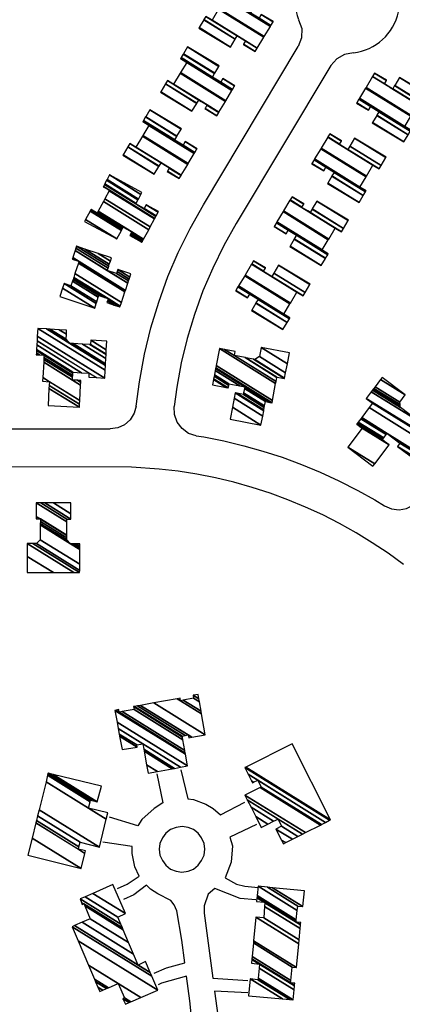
# Model space of a CAD drawing. Extents: x -0.5 to 41.9, y -0.5 to 29.8.
# Tile 43 of 129: x 6.576 to 6.78, y 4.718 to 5.244. Entities that reach past the tile are written whole.
import ezdxf

# ---------------------------------------------------------------- set-up
doc = ezdxf.new("R2010")
doc.units = 0
doc.header["$MEASUREMENT"] = 0
doc.layers.add('11', color=2, linetype='CONTINUOUS')
doc.layers.add('21', color=5, linetype='CONTINUOUS')

msp = doc.modelspace()

# ---------------------------------------------------------------- linework, layer by layer
at = {"layer": '11'}
for points in [[(6.72484, 5.24391), (6.72652, 5.23925), (6.72648, 5.2343), (6.72471, 5.22967)], [(6.63812, 5.03774), (6.63978, 5.05059), (6.6425, 5.06534), (6.64593, 5.07939), (6.65012, 5.09322), (6.65506, 5.1068), (6.66051, 5.11958), (6.66689, 5.13255), (6.67398, 5.14515), (6.72471, 5.22967)], [(6.75415, 5.2262), (6.74943, 5.22539), (6.74525, 5.22302), (6.74212, 5.21939)], [(6.74212, 5.21939), (6.69152, 5.1351), (6.6849, 5.12336), (6.679, 5.11139), (6.67376, 5.09913), (6.66921, 5.08658), (6.66536, 5.07381), (6.66221, 5.06085), (6.65978, 5.04773), (6.65847, 5.0375)], [(6.63812, 5.03774), (6.63704, 5.03385), (6.63489, 5.03044), (6.63186, 5.02777), (6.6282, 5.02607), (6.6242, 5.02549)], [(6.67022, 5.02184), (6.66611, 5.02315), (6.66259, 5.02566), (6.66, 5.02911), (6.65858, 5.03319), (6.65847, 5.0375)], [(6.50184, 5.02546), (6.50402, 5.02549), (6.6242, 5.02549)], [(6.67022, 5.02184), (6.67419, 5.02122), (6.68491, 5.01909), (6.69554, 5.01656), (6.70568, 5.01372), (6.71608, 5.01036), (6.72635, 5.0066), (6.73645, 5.00243), (6.74638, 4.99787), (6.75648, 4.99273), (6.76568, 4.98759), (6.7708, 4.98445)], [(6.78097, 4.9531), (6.77269, 4.95912), (6.76427, 4.96475), (6.75563, 4.97005), (6.74679, 4.97499), (6.73776, 4.97959), (6.72855, 4.98383), (6.71918, 4.98769), (6.70967, 4.99119), (6.70003, 4.99431), (6.69028, 4.99704), (6.68042, 4.99939), (6.67048, 5.00134), (6.66046, 5.00291), (6.6504, 5.00407), (6.63562, 5.0051), (6.50426, 5.00528)], [(6.7708, 4.98445), (6.77453, 4.98285), (6.77857, 4.98239), (6.78256, 4.98311), (6.78619, 4.98494), (6.78914, 4.98772)], [(6.6492, 4.84136), (6.65234, 4.82587), (6.64762, 4.82295), (6.64111, 4.81711), (6.63906, 4.81373), (6.62382, 4.81823)], [(6.662, 4.84361), (6.66575, 4.82807), (6.66873, 4.82766), (6.67525, 4.82519), (6.67929, 4.82295), (6.68311, 4.81958), (6.69613, 4.82632)], [(6.70242, 4.81441), (6.68822, 4.80768), (6.68957, 4.80296), (6.68877, 4.79423), (6.6856, 4.78589), (6.69164, 4.78253), (6.69613, 4.7814), (6.70332, 4.78073)], [(6.6748, 4.80117), (6.67435, 4.80431), (6.673, 4.80723), (6.6712, 4.8097), (6.66873, 4.81172), (6.66581, 4.81284), (6.66267, 4.81329), (6.65953, 4.81284), (6.65638, 4.81172), (6.65391, 4.8097), (6.65212, 4.80723), (6.65077, 4.80431), (6.65032, 4.80117), (6.65077, 4.79802), (6.65212, 4.7951), (6.65391, 4.79263), (6.65638, 4.79061), (6.65953, 4.78949), (6.66245, 4.78904), (6.66581, 4.78949), (6.66873, 4.79061), (6.6712, 4.79263), (6.673, 4.7951), (6.67435, 4.79802), (6.6748, 4.80117)], [(6.62803, 4.78029), (6.63325, 4.78253), (6.63976, 4.78679), (6.63729, 4.79173), (6.63595, 4.79892), (6.63595, 4.80257), (6.62023, 4.80498)], [(6.64762, 4.73514), (6.65436, 4.73784), (6.66404, 4.7406), (6.66245, 4.75266), (6.65975, 4.76838), (6.6584, 4.77152), (6.65661, 4.77377), (6.64965, 4.77736), (6.64583, 4.77983), (6.64355, 4.78197), (6.63684, 4.77691), (6.63123, 4.77444)], [(6.70197, 4.77422), (6.69366, 4.77489), (6.68009, 4.78026), (6.67659, 4.77714), (6.67435, 4.77107), (6.67435, 4.76703), (6.67903, 4.7323), (6.6977, 4.7311)], [(6.65263, 4.68108), (6.6696, 4.68145), (6.66986, 4.68349), (6.66941, 4.69382), (6.66671, 4.72032), (6.66498, 4.73347), (6.65167, 4.72975), (6.64982, 4.72877)], [(6.6977, 4.72459), (6.67995, 4.72551), (6.68311, 4.70213), (6.68378, 4.69382), (6.68311, 4.68057), (6.6995, 4.67249)]]:
    msp.add_lwpolyline(points, dxfattribs=at)
msp.add_arc((6.75091, 5.25401), 0.02799, 276.6489, 560.7759, dxfattribs=at)

# ---------------------------------------------------------------- meshes
at = {"layer": '21'}
mesh = msp.add_polyface(dxfattribs=at)
corners = [(6.67158, 5.23941), (6.67173, 5.23967), (6.68844, 5.22931), (6.67423, 5.24385), (6.69094, 5.23348), (6.69535, 5.23075), (6.67429, 5.24394), (6.691, 5.23358), (6.69541, 5.23084), (6.70173, 5.22693), (6.67532, 5.24565), (6.69203, 5.23529), (6.69644, 5.23256), (6.70275, 5.22864), (6.67741, 5.2444), (6.69205, 5.23532), (6.69646, 5.23259), (6.70277, 5.22867), (6.6786, 5.24368), (6.69329, 5.23458), (6.69647, 5.23261), (6.70278, 5.22869), (6.67863, 5.24373), (6.6965, 5.23265), (6.70281, 5.22874), (6.68212, 5.24954), (6.70629, 5.23455), (6.68212, 5.24954), (6.70651, 5.23491), (6.68233, 5.2499), (6.70978, 5.24036), (6.68234, 5.25737), (6.6856, 5.25535), (6.70981, 5.2404), (6.68237, 5.25742), (6.68563, 5.2554), (6.71006, 5.24083), (6.69933, 5.24748), (6.68262, 5.25784), (6.7101, 5.2409), (6.70379, 5.24481), (6.69938, 5.24755), (6.68266, 5.25791), (6.71124, 5.2428), (6.70493, 5.24672), (6.70052, 5.24945), (6.6838, 5.25981), (6.7113, 5.2429), (6.70057, 5.24955), (6.68386, 5.25991), (6.70279, 5.25324), (6.68608, 5.26361), (6.70294, 5.2535)]
mesh.append_faces([[corners[k] for k in face] for face in [(0, 0, 2, 1), (1, 2, 4, 3), (3, 4, 7, 6), (5, 5, 9, 8), (6, 7, 11, 10), (8, 9, 13, 12), (10, 11, 15, 14), (12, 13, 17, 16), (14, 15, 19, 18), (16, 17, 21, 20), (18, 19, 23, 22), (20, 21, 24, 23), (22, 24, 26, 25), (27, 26, 28, 29), (29, 28, 30, 32), (31, 31, 35, 34), (32, 30, 33, 35), (34, 33, 36, 38), (38, 37, 41, 42), (37, 36, 39, 40), (42, 41, 45, 46), (40, 39, 43, 44), (46, 45, 48, 49), (44, 43, 47, 47), (49, 48, 50, 51), (51, 50, 52, 52)]], dxfattribs={"vtx0": -1, "vtx2": -1})
mesh = msp.add_polyface(dxfattribs=at)
corners = [(6.65104, 5.20517), (6.6512, 5.20542), (6.66791, 5.19506), (6.6537, 5.2096), (6.67041, 5.19924), (6.67482, 5.1965), (6.65376, 5.2097), (6.67047, 5.19933), (6.67488, 5.1966), (6.6812, 5.19268), (6.65479, 5.21141), (6.6715, 5.20105), (6.67591, 5.19831), (6.68222, 5.1944), (6.65683, 5.21018), (6.67152, 5.20108), (6.67593, 5.19834), (6.68224, 5.19443), (6.65807, 5.20944), (6.67279, 5.20031), (6.67594, 5.19836), (6.68225, 5.19445), (6.6581, 5.20948), (6.67597, 5.19841), (6.68228, 5.19449), (6.66159, 5.21529), (6.68576, 5.2003), (6.66159, 5.21529), (6.68598, 5.20067), (6.66181, 5.21566), (6.68925, 5.20611), (6.66181, 5.22312), (6.66507, 5.2211), (6.68928, 5.20616), (6.66184, 5.22317), (6.6651, 5.22115), (6.68953, 5.20658), (6.6788, 5.21323), (6.66209, 5.2236), (6.68957, 5.20665), (6.68326, 5.21057), (6.67885, 5.2133), (6.66213, 5.22367), (6.69071, 5.20856), (6.6844, 5.21247), (6.67999, 5.21521), (6.66327, 5.22557), (6.69077, 5.20865), (6.68004, 5.2153), (6.66333, 5.22566), (6.68226, 5.219), (6.66555, 5.22936), (6.68241, 5.21925)]
mesh.append_faces([[corners[k] for k in face] for face in [(0, 0, 2, 1), (1, 2, 4, 3), (3, 4, 7, 6), (5, 5, 9, 8), (6, 7, 11, 10), (8, 9, 13, 12), (10, 11, 15, 14), (12, 13, 17, 16), (14, 15, 19, 18), (16, 17, 21, 20), (18, 19, 23, 22), (20, 21, 24, 23), (22, 24, 26, 25), (27, 26, 28, 29), (29, 28, 30, 32), (31, 31, 35, 34), (32, 30, 33, 35), (34, 33, 36, 38), (38, 37, 41, 42), (37, 36, 39, 40), (42, 41, 45, 46), (40, 39, 43, 44), (46, 45, 48, 49), (44, 43, 47, 47), (49, 48, 50, 51), (51, 50, 52, 52)]], dxfattribs={"vtx0": -1, "vtx2": -1})
mesh = msp.add_polyface(dxfattribs=at)
corners = [(6.76426, 5.18883), (6.76441, 5.18908), (6.78112, 5.17872), (6.7559, 5.19943), (6.76662, 5.19278), (6.78334, 5.18241), (6.75595, 5.19952), (6.76227, 5.19561), (6.76668, 5.19287), (6.78339, 5.18251), (6.7571, 5.20142), (6.76341, 5.19751), (6.76782, 5.19477), (6.78453, 5.18441), (6.75714, 5.20149), (6.76786, 5.19484), (6.78457, 5.18448), (6.75739, 5.20192), (6.78483, 5.18491), (6.78157, 5.18693), (6.75742, 5.20197), (6.78486, 5.18495), (6.7816, 5.18698), (6.76068, 5.20741), (6.78486, 5.19242), (6.78508, 5.19278), (6.7609, 5.20777), (6.78508, 5.19278), (6.78856, 5.19859), (6.7707, 5.20967), (6.76439, 5.21359), (6.78859, 5.19864), (6.77389, 5.20775), (6.77073, 5.20972), (6.76441, 5.21363), (6.78979, 5.19792), (6.77515, 5.207), (6.77074, 5.20973), (6.76442, 5.21365), (6.79188, 5.19667), (6.77517, 5.20703), (6.77076, 5.20976), (6.76444, 5.21368), (6.79291, 5.19838), (6.7762, 5.20874), (6.77179, 5.21148), (6.76547, 5.21539), (6.79297, 5.19848), (6.77625, 5.20884), (6.77184, 5.21157), (6.79547, 5.20266), (6.77876, 5.21302), (6.79562, 5.20291)]
mesh.append_faces([[corners[k] for k in face] for face in [(0, 0, 2, 1), (1, 2, 5, 4), (3, 3, 7, 6), (4, 5, 9, 8), (6, 7, 11, 10), (8, 9, 13, 12), (10, 11, 15, 14), (12, 13, 16, 15), (14, 16, 18, 17), (17, 19, 22, 20), (19, 18, 21, 21), (20, 22, 24, 23), (23, 24, 27, 26), (26, 25, 28, 30), (30, 29, 33, 34), (29, 28, 31, 32), (34, 33, 37, 38), (32, 31, 35, 36), (38, 37, 41, 42), (36, 35, 39, 40), (42, 41, 45, 46), (40, 39, 43, 44), (46, 45, 49, 49), (44, 43, 47, 48), (48, 47, 50, 51), (51, 50, 52, 52)]], dxfattribs={"vtx0": -1, "vtx2": -1})
mesh = msp.add_polyface(dxfattribs=at)
corners = [(6.63091, 5.17158), (6.63106, 5.17183), (6.64777, 5.16147), (6.63356, 5.17601), (6.65027, 5.16565), (6.65469, 5.16291), (6.63362, 5.1761), (6.65033, 5.16574), (6.65474, 5.16301), (6.66106, 5.15909), (6.63465, 5.17782), (6.65136, 5.16746), (6.65577, 5.16472), (6.66208, 5.1608), (6.63672, 5.17657), (6.65138, 5.16749), (6.65579, 5.16475), (6.6621, 5.16084), (6.63794, 5.17584), (6.65263, 5.16673), (6.6558, 5.16477), (6.66211, 5.16085), (6.63796, 5.17589), (6.65583, 5.16482), (6.66214, 5.1609), (6.64145, 5.1817), (6.66563, 5.16671), (6.64145, 5.1817), (6.66584, 5.16708), (6.64167, 5.18207), (6.66911, 5.17252), (6.64167, 5.18953), (6.64493, 5.18751), (6.66914, 5.17257), (6.6417, 5.18958), (6.64496, 5.18756), (6.66939, 5.17299), (6.65867, 5.17964), (6.64195, 5.19), (6.66943, 5.17306), (6.66312, 5.17698), (6.65871, 5.17971), (6.64199, 5.19007), (6.67057, 5.17496), (6.66426, 5.17888), (6.65985, 5.18161), (6.64314, 5.19198), (6.67063, 5.17506), (6.6599, 5.18171), (6.64319, 5.19207), (6.66212, 5.18541), (6.64541, 5.19577), (6.66227, 5.18566)]
mesh.append_faces([[corners[k] for k in face] for face in [(0, 0, 2, 1), (1, 2, 4, 3), (3, 4, 7, 6), (5, 5, 9, 8), (6, 7, 11, 10), (8, 9, 13, 12), (10, 11, 15, 14), (12, 13, 17, 16), (14, 15, 19, 18), (16, 17, 21, 20), (18, 19, 23, 22), (20, 21, 24, 23), (22, 24, 26, 25), (27, 26, 28, 29), (29, 28, 30, 32), (31, 31, 35, 34), (32, 30, 33, 35), (34, 33, 36, 38), (38, 37, 41, 42), (37, 36, 39, 40), (42, 41, 45, 46), (40, 39, 43, 44), (46, 45, 48, 49), (44, 43, 47, 47), (49, 48, 50, 51), (51, 50, 52, 52)]], dxfattribs={"vtx0": -1, "vtx2": -1})
mesh = msp.add_polyface(dxfattribs=at)
corners = [(6.74029, 5.15647), (6.74044, 5.15672), (6.75715, 5.14636), (6.73193, 5.16707), (6.74266, 5.16042), (6.75937, 5.15006), (6.73199, 5.16717), (6.7383, 5.16325), (6.74272, 5.16052), (6.75943, 5.15015), (6.73313, 5.16907), (6.73945, 5.16515), (6.74386, 5.16242), (6.76057, 5.15206), (6.73317, 5.16914), (6.7439, 5.16249), (6.76061, 5.15213), (6.73343, 5.16956), (6.76087, 5.15255), (6.75761, 5.15457), (6.73346, 5.16961), (6.76089, 5.1526), (6.75763, 5.15462), (6.73672, 5.17505), (6.7609, 5.16006), (6.76112, 5.16043), (6.73694, 5.17542), (6.76112, 5.16043), (6.7646, 5.16624), (6.74674, 5.17732), (6.74042, 5.18123), (6.76463, 5.16629), (6.74994, 5.17539), (6.74676, 5.17736), (6.74045, 5.18128), (6.76583, 5.16556), (6.75119, 5.17464), (6.74678, 5.17738), (6.74046, 5.18129), (6.76792, 5.16431), (6.7512, 5.17468), (6.74679, 5.17741), (6.74048, 5.18133), (6.76894, 5.16603), (6.75223, 5.17639), (6.74782, 5.17912), (6.74151, 5.18304), (6.769, 5.16612), (6.75229, 5.17648), (6.74788, 5.17922), (6.77151, 5.1703), (6.75479, 5.18066), (6.77166, 5.17055)]
mesh.append_faces([[corners[k] for k in face] for face in [(0, 0, 2, 1), (1, 2, 5, 4), (3, 3, 7, 6), (4, 5, 9, 8), (6, 7, 11, 10), (8, 9, 13, 12), (10, 11, 15, 14), (12, 13, 16, 15), (14, 16, 18, 17), (17, 19, 22, 20), (19, 18, 21, 21), (20, 22, 24, 23), (23, 24, 27, 26), (26, 25, 28, 30), (30, 29, 33, 34), (29, 28, 31, 32), (34, 33, 37, 38), (32, 31, 35, 36), (38, 37, 41, 42), (36, 35, 39, 40), (42, 41, 45, 46), (40, 39, 43, 44), (46, 45, 49, 49), (44, 43, 47, 48), (48, 47, 50, 51), (51, 50, 52, 52)]], dxfattribs={"vtx0": -1, "vtx2": -1})
mesh = msp.add_polyface(dxfattribs=at)
corners = [(6.6105, 5.13625), (6.61107, 5.1373), (6.62781, 5.12692), (6.61349, 5.1418), (6.63023, 5.13142), (6.63465, 5.12868), (6.6137, 5.1422), (6.63045, 5.13182), (6.63486, 5.12908), (6.64119, 5.12516), (6.61395, 5.14265), (6.63069, 5.13227), (6.63511, 5.12953), (6.64143, 5.12561), (6.61732, 5.14083), (6.6308, 5.13248), (6.63522, 5.12974), (6.64154, 5.12581), (6.61766, 5.14145), (6.63113, 5.1331), (6.63555, 5.13036), (6.64188, 5.12644), (6.61781, 5.14173), (6.6357, 5.13063), (6.64203, 5.12671), (6.62056, 5.14684), (6.64478, 5.13183), (6.62056, 5.14684), (6.64561, 5.13335), (6.62138, 5.14837), (6.64791, 5.13763), (6.62043, 5.15467), (6.62369, 5.15265), (6.64802, 5.13784), (6.62054, 5.15488), (6.6238, 5.15286), (6.6486, 5.13891), (6.63786, 5.14558), (6.62112, 5.15596), (6.64875, 5.1392), (6.64243, 5.14312), (6.63801, 5.14586), (6.62127, 5.15624), (6.64981, 5.14115), (6.64348, 5.14507), (6.63906, 5.14781), (6.62232, 5.15819), (6.65002, 5.14155), (6.63928, 5.14821), (6.62253, 5.15859), (6.64062, 5.1507), (6.62388, 5.16108), (6.64119, 5.15175)]
mesh.append_faces([[corners[k] for k in face] for face in [(0, 0, 2, 1), (1, 2, 4, 3), (3, 4, 7, 6), (5, 5, 9, 8), (6, 7, 11, 10), (8, 9, 13, 12), (10, 11, 15, 14), (12, 13, 17, 16), (14, 15, 19, 18), (16, 17, 21, 20), (18, 19, 23, 22), (20, 21, 24, 23), (22, 24, 26, 25), (27, 26, 28, 29), (29, 28, 30, 32), (31, 31, 35, 34), (32, 30, 33, 35), (34, 33, 36, 38), (38, 37, 41, 42), (37, 36, 39, 40), (42, 41, 45, 46), (40, 39, 43, 44), (46, 45, 48, 49), (44, 43, 47, 47), (49, 48, 50, 51), (51, 50, 52, 52)]], dxfattribs={"vtx0": -1, "vtx2": -1})
mesh = msp.add_polyface(dxfattribs=at)
corners = [(6.72015, 5.12288), (6.7203, 5.12313), (6.73702, 5.11277), (6.71179, 5.13348), (6.72252, 5.12683), (6.73923, 5.11647), (6.71185, 5.13357), (6.71817, 5.12966), (6.72258, 5.12692), (6.73929, 5.11656), (6.71299, 5.13548), (6.71931, 5.13156), (6.72372, 5.12883), (6.74043, 5.11846), (6.71303, 5.13555), (6.72376, 5.1289), (6.74047, 5.11853), (6.71329, 5.13597), (6.74073, 5.11896), (6.73747, 5.12098), (6.71332, 5.13602), (6.74076, 5.11901), (6.7375, 5.12103), (6.71658, 5.14146), (6.74076, 5.12647), (6.74098, 5.12684), (6.7168, 5.14183), (6.74098, 5.12684), (6.74446, 5.13265), (6.7266, 5.14372), (6.72028, 5.14764), (6.74449, 5.13269), (6.72977, 5.14182), (6.72663, 5.14377), (6.72031, 5.14768), (6.74572, 5.13196), (6.73105, 5.14105), (6.72664, 5.14379), (6.72032, 5.1477), (6.74778, 5.13072), (6.73107, 5.14108), (6.72665, 5.14382), (6.72034, 5.14773), (6.74881, 5.13243), (6.73209, 5.1428), (6.72768, 5.14553), (6.72137, 5.14945), (6.74886, 5.13253), (6.73215, 5.14289), (6.72774, 5.14563), (6.75137, 5.13671), (6.73466, 5.14707), (6.75152, 5.13696)]
mesh.append_faces([[corners[k] for k in face] for face in [(0, 0, 2, 1), (1, 2, 5, 4), (3, 3, 7, 6), (4, 5, 9, 8), (6, 7, 11, 10), (8, 9, 13, 12), (10, 11, 15, 14), (12, 13, 16, 15), (14, 16, 18, 17), (17, 19, 22, 20), (19, 18, 21, 21), (20, 22, 24, 23), (23, 24, 27, 26), (26, 25, 28, 30), (30, 29, 33, 34), (29, 28, 31, 32), (34, 33, 37, 38), (32, 31, 35, 36), (38, 37, 41, 42), (36, 35, 39, 40), (42, 41, 45, 46), (40, 39, 43, 44), (46, 45, 49, 49), (44, 43, 47, 48), (48, 47, 50, 51), (51, 50, 52, 52)]], dxfattribs={"vtx0": -1, "vtx2": -1})
mesh = msp.add_polyface(dxfattribs=at)
corners = [(6.59729, 5.09623), (6.59877, 5.10067), (6.61595, 5.09002), (6.59959, 5.10314), (6.61677, 5.09249), (6.60323, 5.10192), (6.61706, 5.09335), (6.60403, 5.10431), (6.61785, 5.09574), (6.62239, 5.09293), (6.60434, 5.10525), (6.61817, 5.09667), (6.6227, 5.09386), (6.62633, 5.09161), (6.60458, 5.10598), (6.62127, 5.09564), (6.62294, 5.0946), (6.62943, 5.09058), (6.60473, 5.10641), (6.62309, 5.09503), (6.62958, 5.09101), (6.60539, 5.1084), (6.63024, 5.09299), (6.60539, 5.1084), (6.63211, 5.09861), (6.60391, 5.11609), (6.60726, 5.11402), (6.63238, 5.09941), (6.60418, 5.11689), (6.60728, 5.11497), (6.60753, 5.11481), (6.6324, 5.09947), (6.6042, 5.11696), (6.60755, 5.11488), (6.63367, 5.10329), (6.62265, 5.11012), (6.60547, 5.12077), (6.63406, 5.10446), (6.62757, 5.10848), (6.62304, 5.11129), (6.60586, 5.12194), (6.63441, 5.10551), (6.62792, 5.10953), (6.62339, 5.11234), (6.60621, 5.12299), (6.63476, 5.10657), (6.62827, 5.11059), (6.62374, 5.1134), (6.61065, 5.12151), (6.63532, 5.10824), (6.6243, 5.11507), (6.6177, 5.11917), (6.62486, 5.11678)]
mesh.append_faces([[corners[k] for k in face] for face in [(0, 0, 2, 1), (1, 2, 4, 3), (3, 4, 6, 5), (5, 6, 8, 7), (7, 8, 11, 10), (9, 9, 13, 12), (10, 11, 15, 14), (12, 13, 17, 16), (14, 15, 19, 18), (16, 17, 20, 19), (18, 20, 22, 21), (23, 22, 24, 26), (25, 25, 29, 28), (26, 24, 27, 30), (28, 29, 33, 32), (30, 27, 31, 33), (32, 31, 34, 36), (36, 35, 39, 40), (35, 34, 37, 38), (40, 39, 43, 44), (38, 37, 41, 42), (44, 43, 47, 48), (42, 41, 45, 46), (48, 47, 50, 51), (46, 45, 49, 49), (51, 50, 52, 52)]], dxfattribs={"vtx0": -1, "vtx2": -1})
mesh = msp.add_polyface(dxfattribs=at)
corners = [(6.69965, 5.08868), (6.6998, 5.08893), (6.71651, 5.07857), (6.69129, 5.09928), (6.70202, 5.09263), (6.71873, 5.08227), (6.69135, 5.09937), (6.69766, 5.09546), (6.70207, 5.09272), (6.71879, 5.08236), (6.69249, 5.10128), (6.6988, 5.09736), (6.70321, 5.09463), (6.71993, 5.08426), (6.69253, 5.10135), (6.70326, 5.09469), (6.71997, 5.08433), (6.69278, 5.10177), (6.72022, 5.08476), (6.71696, 5.08678), (6.69281, 5.10182), (6.72025, 5.08481), (6.71699, 5.08683), (6.69608, 5.10726), (6.72026, 5.09227), (6.72047, 5.09264), (6.6963, 5.10763), (6.72047, 5.09264), (6.72396, 5.09845), (6.70609, 5.10952), (6.69978, 5.11344), (6.72399, 5.09849), (6.70927, 5.10762), (6.70612, 5.10957), (6.69981, 5.11348), (6.72521, 5.09776), (6.71054, 5.10685), (6.70613, 5.10959), (6.69982, 5.1135), (6.72727, 5.09652), (6.71056, 5.10688), (6.70615, 5.10962), (6.69984, 5.11353), (6.7283, 5.09823), (6.71159, 5.10859), (6.70718, 5.11133), (6.70086, 5.11524), (6.72836, 5.09833), (6.71165, 5.10869), (6.70724, 5.11142), (6.73086, 5.10251), (6.71415, 5.11287), (6.73101, 5.10276)]
mesh.append_faces([[corners[k] for k in face] for face in [(0, 0, 2, 1), (1, 2, 5, 4), (3, 3, 7, 6), (4, 5, 9, 8), (6, 7, 11, 10), (8, 9, 13, 12), (10, 11, 15, 14), (12, 13, 16, 15), (14, 16, 18, 17), (17, 19, 22, 20), (19, 18, 21, 21), (20, 22, 24, 23), (23, 24, 27, 26), (26, 25, 28, 30), (30, 29, 33, 34), (29, 28, 31, 32), (34, 33, 37, 38), (32, 31, 35, 36), (38, 37, 41, 42), (36, 35, 39, 40), (42, 41, 45, 46), (40, 39, 43, 44), (46, 45, 49, 49), (44, 43, 47, 48), (48, 47, 50, 51), (51, 50, 52, 52)]], dxfattribs={"vtx0": -1, "vtx2": -1})
mesh = msp.add_polyface(dxfattribs=at)
corners = [(6.59099, 5.03799), (6.60776, 5.03705), (6.5915, 5.04713), (6.60785, 5.03867), (6.59159, 5.04875), (6.58811, 5.05091), (6.60796, 5.04063), (6.5917, 5.05071), (6.58822, 5.05287), (6.60405, 5.0516), (6.60842, 5.04889), (6.58868, 5.06113), (6.60413, 5.05307), (6.60675, 5.05145), (6.6085, 5.05036), (6.58876, 5.0626), (6.58471, 5.06511), (6.60419, 5.05406), (6.60856, 5.05135), (6.58881, 5.06359), (6.58651, 5.06501), (6.58476, 5.0661), (6.60426, 5.05535), (6.58889, 5.06488), (6.58483, 5.06739), (6.60428, 5.05578), (6.58486, 5.06782), (6.61276, 5.05309), (6.60883, 5.05553), (6.585, 5.07031), (6.6168, 5.05287), (6.61288, 5.0553), (6.58512, 5.07251), (6.62127, 5.05262), (6.58526, 5.07495), (6.62151, 5.05678), (6.58549, 5.07911), (6.62165, 5.05936), (6.59023, 5.07885), (6.60259, 5.07118), (6.6217, 5.06032), (6.59199, 5.07875), (6.60063, 5.07339), (6.60435, 5.07108), (6.62186, 5.06304), (6.59697, 5.07847), (6.60078, 5.07611), (6.60934, 5.0708), (6.62186, 5.06304), (6.6009, 5.07825), (6.61326, 5.07059), (6.62198, 5.06518), (6.61368, 5.07056), (6.62199, 5.06541), (6.6138, 5.07281), (6.62211, 5.06765), (6.62237, 5.07233)]
mesh.append_faces([[corners[k] for k in face] for face in [(0, 0, 1, 2), (2, 1, 3, 4), (5, 5, 7, 8), (4, 3, 6, 7), (8, 6, 10, 11), (11, 9, 12, 15), (9, 10, 14, 13), (16, 16, 20, 21), (15, 12, 17, 19), (13, 14, 18, 18), (21, 20, 23, 24), (19, 17, 22, 23), (24, 22, 25, 26), (26, 25, 28, 29), (29, 28, 31, 32), (27, 27, 30, 31), (32, 30, 33, 34), (34, 33, 35, 36), (36, 35, 37, 38), (38, 39, 42, 41), (39, 37, 40, 43), (41, 42, 46, 45), (43, 40, 44, 47), (45, 46, 49, 49), (47, 48, 51, 50), (50, 51, 53, 52), (52, 53, 55, 54), (54, 55, 56, 56)]], dxfattribs={"vtx0": -1, "vtx2": -1})
mesh = msp.add_polyface(dxfattribs=at)
corners = [(6.68827, 5.03066), (6.70478, 5.02755), (6.68947, 5.03704), (6.70569, 5.03239), (6.69038, 5.04188), (6.67888, 5.04901), (6.70622, 5.03524), (6.69092, 5.04473), (6.68625, 5.04762), (6.67942, 5.05186), (6.7063, 5.03563), (6.69193, 5.04454), (6.68726, 5.04743), (6.67949, 5.05225), (6.70655, 5.03695), (6.69536, 5.04389), (6.68751, 5.04876), (6.67974, 5.05358), (6.70671, 5.0378), (6.69552, 5.04474), (6.68767, 5.04961), (6.6799, 5.05442), (6.70713, 5.04007), (6.69595, 5.04701), (6.69354, 5.0485), (6.68033, 5.05669), (6.70713, 5.04007), (6.69613, 5.04801), (6.68051, 5.0577), (6.70972, 5.03959), (6.68058, 5.05806), (6.71067, 5.03941), (6.68081, 5.05927), (6.7109, 5.04062), (6.68253, 5.06841), (6.71262, 5.04976), (6.68525, 5.0679), (6.69055, 5.06461), (6.71282, 5.05081), (6.69097, 5.06682), (6.69626, 5.06354), (6.71323, 5.05302), (6.69664, 5.06347), (6.71326, 5.05316), (6.70075, 5.06269), (6.71737, 5.05238), (6.70146, 5.06256), (6.71743, 5.05266), (6.7039, 5.06423), (6.71796, 5.05551), (6.7048, 5.06902), (6.71886, 5.0603), (6.71997, 5.06616)]
mesh.append_faces([[corners[k] for k in face] for face in [(0, 0, 1, 2), (2, 1, 3, 4), (5, 5, 8, 9), (4, 3, 6, 7), (9, 8, 12, 13), (7, 6, 10, 11), (13, 12, 16, 17), (11, 10, 14, 15), (17, 16, 20, 21), (15, 14, 18, 19), (21, 20, 24, 25), (19, 18, 22, 23), (25, 24, 27, 28), (23, 26, 29, 27), (28, 29, 31, 30), (30, 31, 33, 32), (32, 33, 35, 34), (34, 35, 38, 36), (36, 37, 39, 39), (37, 38, 41, 40), (40, 41, 43, 42), (42, 43, 45, 44), (44, 45, 47, 46), (46, 47, 49, 48), (48, 49, 51, 50), (50, 51, 52, 52)]], dxfattribs={"vtx0": -1, "vtx2": -1})
mesh = msp.add_polyface(dxfattribs=at)
corners = [(6.76461, 5.00563), (6.75119, 5.01573), (6.76553, 5.00684), (6.75119, 5.01573), (6.77319, 5.01703), (6.75885, 5.02591), (6.77322, 5.01707), (6.75835, 5.0263), (6.77085, 5.01885), (6.75598, 5.02808), (6.76961, 5.01979), (6.75606, 5.02819), (6.76987, 5.02013), (6.7845, 5.01107), (6.75632, 5.02854), (6.77034, 5.02075), (6.77768, 5.01619), (6.78496, 5.01168), (6.75679, 5.02915), (6.77166, 5.02252), (6.77901, 5.01796), (6.78629, 5.01345), (6.75811, 5.03092), (6.77213, 5.02314), (6.78676, 5.01407), (6.75858, 5.03154), (6.79078, 5.01941), (6.7626, 5.03688), (6.79257, 5.02179), (6.76439, 5.03926), (6.7928, 5.02209), (6.76105, 5.04178), (6.79548, 5.02566), (6.78816, 5.0302), (6.76373, 5.04535), (6.79608, 5.02646), (6.78876, 5.031), (6.77929, 5.03688), (6.76433, 5.04615), (6.79637, 5.02684), (6.78904, 5.03138), (6.7792, 5.03748), (6.76462, 5.04652), (6.78951, 5.032), (6.77906, 5.03847), (6.76508, 5.04714), (6.77888, 5.03981), (6.76571, 5.04797), (6.78181, 5.0437), (6.76864, 5.05186), (6.76947, 5.05298)]
mesh.append_faces([[corners[k] for k in face] for face in [(0, 0, 2, 1), (3, 2, 4, 5), (5, 4, 6, 7), (7, 6, 8, 9), (9, 8, 10, 11), (11, 10, 12, 14), (14, 12, 15, 18), (13, 13, 17, 16), (18, 15, 19, 22), (16, 17, 21, 20), (22, 19, 23, 25), (20, 21, 24, 23), (25, 24, 26, 27), (27, 26, 28, 29), (29, 28, 30, 31), (31, 30, 32, 34), (34, 33, 37, 38), (33, 32, 35, 36), (38, 37, 41, 42), (36, 35, 39, 40), (42, 41, 44, 45), (40, 39, 43, 43), (45, 44, 46, 47), (47, 46, 48, 49), (49, 48, 50, 50)]], dxfattribs={"vtx0": -1, "vtx2": -1})
mesh = msp.add_polyface(dxfattribs=at)
corners = [(6.57986, 4.94885), (6.59388, 4.94882), (6.57988, 4.9575), (6.59388, 4.94882), (6.57989, 4.96428), (6.60486, 4.9488), (6.58292, 4.96428), (6.60789, 4.9488), (6.58476, 4.96428), (6.6079, 4.94993), (6.58686, 4.96636), (6.6079, 4.95331), (6.58687, 4.97428), (6.60306, 4.96424), (6.60792, 4.96123), (6.58687, 4.97507), (6.60096, 4.96633), (6.60434, 4.96424), (6.60792, 4.96202), (6.58688, 4.97607), (6.58463, 4.97746), (6.60097, 4.96734), (6.60597, 4.96424), (6.60792, 4.96302), (6.58688, 4.97728), (6.58659, 4.97746), (6.58463, 4.97867), (6.60097, 4.96855), (6.60792, 4.96423), (6.58688, 4.97746), (6.58463, 4.97885), (6.60097, 4.96872), (6.58465, 4.98605), (6.60098, 4.97592), (6.5871, 4.98604), (6.60098, 4.97743), (6.58935, 4.98604), (6.60323, 4.97743), (6.59395, 4.98603), (6.60324, 4.98027), (6.60325, 4.98601)]
mesh.append_faces([[corners[k] for k in face] for face in [(0, 0, 1, 2), (2, 3, 5, 4), (4, 5, 7, 6), (6, 7, 9, 8), (8, 9, 11, 10), (10, 11, 14, 12), (12, 13, 16, 15), (13, 14, 18, 17), (15, 16, 21, 19), (17, 18, 23, 22), (20, 20, 25, 26), (19, 21, 27, 24), (22, 23, 28, 28), (26, 25, 29, 30), (24, 27, 31, 29), (30, 31, 33, 32), (32, 33, 35, 34), (34, 35, 37, 36), (36, 37, 39, 38), (38, 39, 40, 40)]], dxfattribs={"vtx0": -1, "vtx2": -1})
mesh = msp.add_polyface(dxfattribs=at)
corners = [(6.64448, 4.84181), (6.6494, 4.8427), (6.64365, 4.84627), (6.63056, 4.85439), (6.65735, 4.84414), (6.64232, 4.85346), (6.63864, 4.85574), (6.62925, 4.86156), (6.65857, 4.84436), (6.64211, 4.85457), (6.63842, 4.85686), (6.62904, 4.86267), (6.66185, 4.84495), (6.64156, 4.85753), (6.6285, 4.86563), (6.66559, 4.84563), (6.62788, 4.86901), (6.62674, 4.87527), (6.66444, 4.8519), (6.62674, 4.87527), (6.62733, 4.8754), (6.62898, 4.87438), (6.66434, 4.85245), (6.62876, 4.87572), (6.63052, 4.87463), (6.66409, 4.85382), (6.63707, 4.87572), (6.66303, 4.85963), (6.63662, 4.87729), (6.66276, 4.86109), (6.63716, 4.87739), (6.66267, 4.86157), (6.63882, 4.87769), (6.66626, 4.86068), (6.66426, 4.86192), (6.64044, 4.87798), (6.66788, 4.86097), (6.66581, 4.86225), (6.64757, 4.87927), (6.67502, 4.86225), (6.66004, 4.88151), (6.66177, 4.88044), (6.67304, 4.87345), (6.66155, 4.88179), (6.66326, 4.88073), (6.6728, 4.87481), (6.66873, 4.88179), (6.67191, 4.87982), (6.66851, 4.88336), (6.67163, 4.88143), (6.6712, 4.88381)]
mesh.append_faces([[corners[k] for k in face] for face in [(0, 0, 1, 2), (3, 3, 6, 7), (2, 1, 4, 5), (7, 6, 10, 11), (5, 4, 8, 9), (11, 10, 13, 14), (9, 8, 12, 13), (14, 12, 15, 16), (16, 15, 18, 19), (17, 18, 22, 20), (20, 21, 23, 23), (21, 22, 25, 24), (24, 25, 27, 26), (26, 27, 29, 28), (28, 29, 31, 30), (30, 31, 34, 32), (32, 34, 37, 35), (33, 33, 36, 37), (35, 36, 39, 38), (38, 39, 42, 40), (40, 41, 43, 43), (41, 42, 45, 44), (44, 45, 47, 46), (46, 47, 49, 48), (48, 49, 50, 50)]], dxfattribs={"vtx0": -1, "vtx2": -1})
mesh = msp.add_polyface(dxfattribs=at)
corners = [(6.71679, 4.80408), (6.71801, 4.80471), (6.71575, 4.80611), (6.70489, 4.81284), (6.72153, 4.8065), (6.71275, 4.81194), (6.70844, 4.81462), (6.70195, 4.81864), (6.72453, 4.80802), (6.71567, 4.81352), (6.71146, 4.81613), (6.69946, 4.82357), (6.72693, 4.80924), (6.71387, 4.81733), (6.69746, 4.82751), (6.72852, 4.81005), (6.69613, 4.83013), (6.73651, 4.81412), (6.70428, 4.8341), (6.70017, 4.83665), (6.73711, 4.81442), (6.70489, 4.8344), (6.7008, 4.83694), (6.69968, 4.83763), (6.73931, 4.81554), (6.70309, 4.83799), (6.69789, 4.84122), (6.74145, 4.81663), (6.69613, 4.84473), (6.74194, 4.81689), (6.69663, 4.84498), (6.72151, 4.85753), (6.72151, 4.85753)]
mesh.append_faces([[corners[k] for k in face] for face in [(0, 0, 1, 2), (3, 3, 6, 7), (2, 1, 4, 5), (7, 6, 10, 11), (5, 4, 8, 9), (11, 10, 13, 14), (9, 8, 12, 13), (14, 12, 15, 16), (16, 15, 17, 18), (19, 19, 22, 23), (18, 17, 20, 21), (23, 22, 25, 26), (21, 20, 24, 25), (26, 24, 27, 28), (28, 27, 29, 30), (30, 29, 32, 31)]], dxfattribs={"vtx0": -1, "vtx2": -1})
mesh = msp.add_polyface(dxfattribs=at)
corners = [(6.58025, 4.79802), (6.60877, 4.79083), (6.58249, 4.80713), (6.6072, 4.80117), (6.61071, 4.79899), (6.58449, 4.81524), (6.6075, 4.80245), (6.61102, 4.80027), (6.58481, 4.81652), (6.6081, 4.80498), (6.58543, 4.81904), (6.61843, 4.80229), (6.58622, 4.82226), (6.61259, 4.82317), (6.62209, 4.81729), (6.58991, 4.83724), (6.61348, 4.82656), (6.62292, 4.8207), (6.59075, 4.84065), (6.61371, 4.82744), (6.59097, 4.84154), (6.59103, 4.84181), (6.61455, 4.82723), (6.59103, 4.84181), (6.59374, 4.84115), (6.61731, 4.82654), (6.61955, 4.83485)]
mesh.append_faces([[corners[k] for k in face] for face in [(0, 0, 1, 2), (2, 1, 4, 5), (5, 3, 6, 8), (3, 4, 7, 7), (8, 6, 9, 10), (10, 9, 11, 12), (12, 11, 14, 15), (15, 13, 16, 18), (13, 14, 17, 17), (18, 16, 19, 20), (20, 19, 22, 23), (21, 22, 25, 24), (24, 25, 26, 26)]], dxfattribs={"vtx0": -1, "vtx2": -1})
mesh = msp.add_polyface(dxfattribs=at)
corners = [(6.61865, 4.72526), (6.61865, 4.72526), (6.61763, 4.72765), (6.63235, 4.71852), (6.62032, 4.72598), (6.61641, 4.73049), (6.63434, 4.71937), (6.63101, 4.72144), (6.62231, 4.72684), (6.61583, 4.73186), (6.6353, 4.71979), (6.6319, 4.72189), (6.62326, 4.72725), (6.61259, 4.73941), (6.64059, 4.72205), (6.62854, 4.72953), (6.60705, 4.75235), (6.64965, 4.72593), (6.60383, 4.75984), (6.64645, 4.73342), (6.60517, 4.76044), (6.63909, 4.73941), (6.64563, 4.73536), (6.60923, 4.76223), (6.63664, 4.74523), (6.64313, 4.7412), (6.61349, 4.76411), (6.63406, 4.75136), (6.61058, 4.77091), (6.60922, 4.77175), (6.63122, 4.75811), (6.61012, 4.77197), (6.60883, 4.77277), (6.63077, 4.75917), (6.6081, 4.77467), (6.62995, 4.76112), (6.61082, 4.77585), (6.62831, 4.76501), (6.6149, 4.77763), (6.63235, 4.76681), (6.62562, 4.7823)]
mesh.append_faces([[corners[k] for k in face] for face in [(0, 1, 4, 2), (2, 4, 8, 5), (3, 3, 6, 7), (5, 8, 12, 9), (7, 6, 10, 11), (9, 12, 15, 13), (11, 10, 14, 15), (13, 14, 17, 16), (16, 17, 19, 18), (18, 19, 22, 20), (20, 21, 24, 23), (21, 22, 25, 25), (23, 24, 27, 26), (26, 27, 30, 28), (29, 29, 31, 32), (28, 30, 33, 31), (32, 33, 35, 34), (34, 35, 37, 36), (36, 37, 39, 38), (38, 39, 40, 40)]], dxfattribs={"vtx0": -1, "vtx2": -1})
mesh = msp.add_polyface(dxfattribs=at)
corners = [(6.69815, 4.72301), (6.7163, 4.7213), (6.69905, 4.732), (6.72021, 4.72093), (6.70309, 4.73155), (6.72196, 4.72077), (6.70319, 4.73241), (6.7225, 4.72619), (6.70377, 4.7378), (6.69972, 4.74031), (6.72271, 4.72825), (6.70399, 4.73986), (6.69991, 4.74239), (6.72061, 4.72998), (6.72275, 4.72865), (6.69995, 4.74279), (6.72073, 4.73107), (6.72286, 4.72975), (6.70005, 4.74389), (6.72151, 4.73829), (6.70071, 4.75118), (6.72375, 4.73806), (6.70081, 4.75228), (6.70197, 4.76501), (6.72494, 4.75077), (6.70197, 4.76501), (6.70624, 4.76456), (6.72514, 4.75284), (6.70673, 4.77065), (6.70242, 4.77332), (6.7257, 4.75888), (6.70689, 4.77263), (6.70643, 4.77292), (6.70264, 4.77527), (6.72353, 4.76231), (6.72588, 4.76085), (6.70691, 4.77287), (6.70266, 4.7755), (6.72355, 4.76255), (6.724, 4.76227), (6.72591, 4.76109), (6.70277, 4.77649), (6.72366, 4.76354), (6.726, 4.76209), (6.70332, 4.7814), (6.72418, 4.76847), (6.70819, 4.78092), (6.72443, 4.77085), (6.71097, 4.78064), (6.72712, 4.77062), (6.72802, 4.77893)]
mesh.append_faces([[corners[k] for k in face] for face in [(0, 0, 1, 2), (2, 1, 3, 4), (4, 3, 5, 6), (6, 5, 7, 8), (9, 9, 11, 12), (8, 7, 10, 11), (12, 10, 14, 15), (15, 13, 16, 18), (13, 14, 17, 17), (18, 16, 19, 20), (20, 19, 21, 22), (22, 21, 24, 25), (23, 24, 27, 26), (26, 27, 30, 28), (29, 29, 32, 33), (28, 30, 35, 31), (33, 32, 36, 37), (31, 34, 38, 36), (34, 35, 40, 39), (37, 38, 42, 41), (39, 40, 43, 43), (41, 42, 45, 44), (44, 45, 47, 46), (46, 47, 49, 48), (48, 49, 50, 50)]], dxfattribs={"vtx0": -1, "vtx2": -1})

doc.saveas('drawing.dxf')
